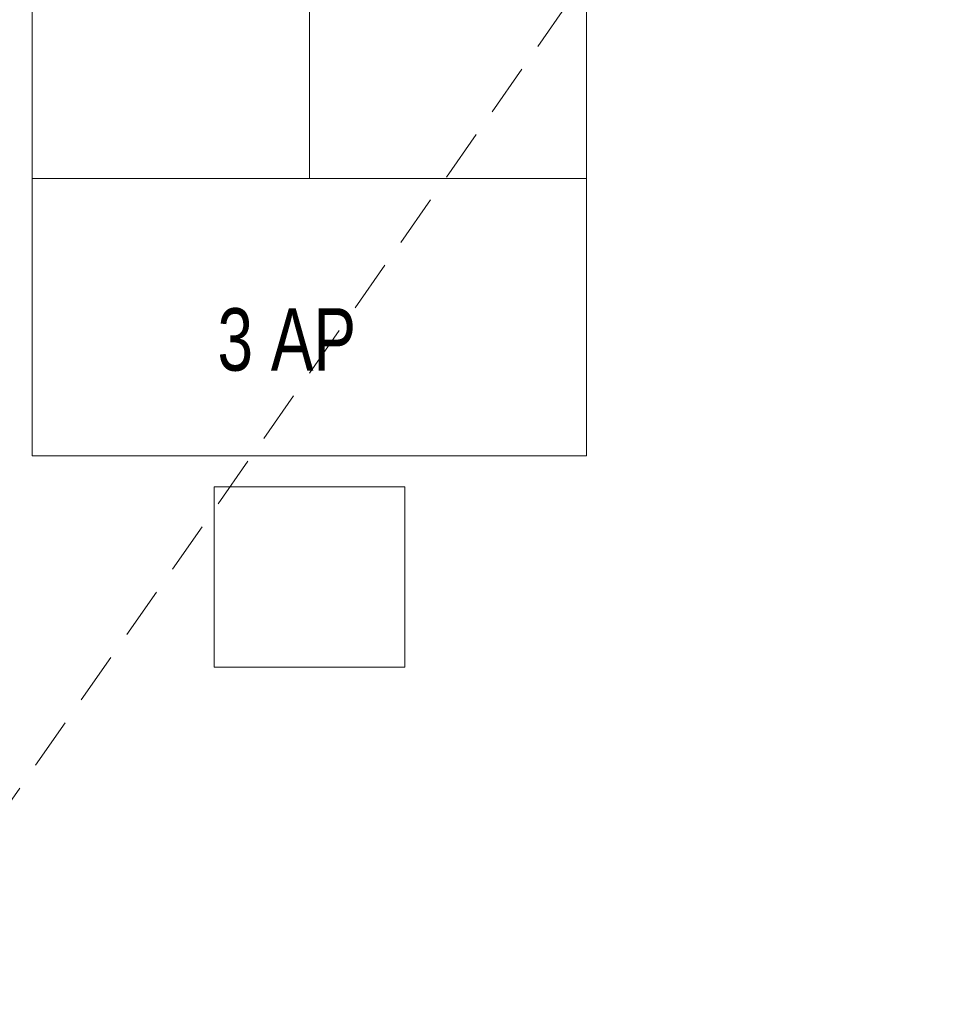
# Model space of a CAD drawing. Header units: metres. Extents: x -177922 to 5550634, y -507967 to 368279.
# Tile 91 of 125: x 3706086 to 3708798, y -56477 to -53636. Entities that reach past the tile are written whole.
import ezdxf

# ---------------------------------------------------------------- set-up
doc = ezdxf.new("R2010")
doc.units = ezdxf.units.M
doc.header["$LTSCALE"] = 0.05
doc.linetypes.add('Strichlinie_ eng', pattern=[4600, 3000, -1600])
for name, color, linetype in [('A_2_Möblierung', 7, 'Continuous'), ('A_4_Etiketten_UHD', 7, 'Continuous'), ('A_4_Text', 7, 'Continuous')]:
    doc.layers.add(name, color=color, linetype=linetype)
doc.styles.add('ERSTELLTER_STIL_8', font='txt')

msp = doc.modelspace()

# ---------------------------------------------------------------- linework, layer by layer
at = {"layer": 'A_2_Möblierung', "color": 9, "linetype": 'Continuous', "lineweight": 18, "flags": 128}
for points in [[(3706921.935, -52494.273), (3706921.935, -54094.273), (3706121.935, -54094.273), (3706121.935, -52494.273)], [(3706921.935, -54094.273), (3706921.935, -52494.273), (3707721.935, -52494.273), (3707721.935, -54094.273)], [(3706121.935, -54094.273), (3707721.935, -54094.273), (3707721.935, -54894.273), (3706121.935, -54894.273)], [(3706646.935, -54984.273), (3707196.935, -54984.273), (3707196.935, -55504.273), (3706646.935, -55504.273)]]:
    msp.add_lwpolyline(points, close=True, dxfattribs=at)
at = {"layer": 'A_4_Etiketten_UHD', "color": 251, "linetype": 'Strichlinie_ eng', "lineweight": 18}
msp.add_line((3704023.496, -58803.926), (3710068.496, -50153.926), dxfattribs=at)

# ---------------------------------------------------------------- texts
at = {"layer": 'A_4_Text', "color": 7, "linetype": 'Continuous', "lineweight": 15, "insert": (3706656.607, -54651.344), "char_height": 180, "attachment_point": 7, "style": 'ERSTELLTER_STIL_8'}
msp.add_mtext('\\A1;{\\pql;\\fSwis721 LtCn BT|b0|i0|c0|p0;\\W1.000000;3 AP}', dxfattribs=at)

doc.saveas('drawing.dxf')
